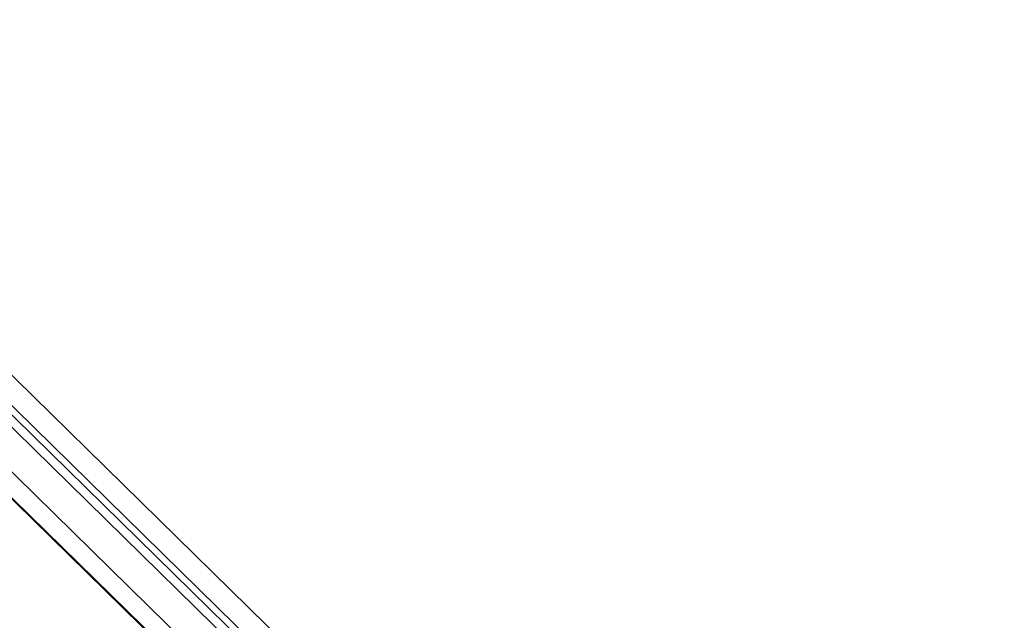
# Model space of a CAD drawing. Extents: x 0 to 594, y 0 to 420.
# Tile 103 of 110: x 506 to 515, y 153 to 159. Entities that reach past the tile are written whole.
import ezdxf

# ---------------------------------------------------------------- set-up
doc = ezdxf.new("R2010")
doc.units = 0
doc.header["$LTSCALE"] = 32.67
doc.layers.get('0').update_dxf_attribs({"linetype": 'CONTINUOUS'})
doc.layers.add('ROUNDS', color=7, linetype='CONTINUOUS')

msp = doc.modelspace()

# ---------------------------------------------------------------- linework, layer by layer
at = {"color": 7, "linetype": 'CONTINUOUS'}
for p, q in [((500.0631, 159.6461), (528.55, 131.7258)), ((501.0515, 159.6303), (529.4298, 131.8166)), ((499.915, 159.5366), (507.4794, 152.1228))]:
    msp.add_line(p, q, dxfattribs=at)
at = {"color": 9, "linetype": 'CONTINUOUS'}
for p, q in [((500.6765, 159.608), (529.1629, 131.6882)), ((500.7526, 159.6242), (529.222, 131.7212)), ((507.4686, 152.1237), (499.9042, 159.5376))]:
    msp.add_line(p, q, dxfattribs=at)
at = {"layer": 'ROUNDS', "color": 7, "linetype": 'CONTINUOUS'}
msp.add_line((500.5422, 159.6181), (529.1243, 131.6046), dxfattribs=at)

doc.saveas('drawing.dxf')
